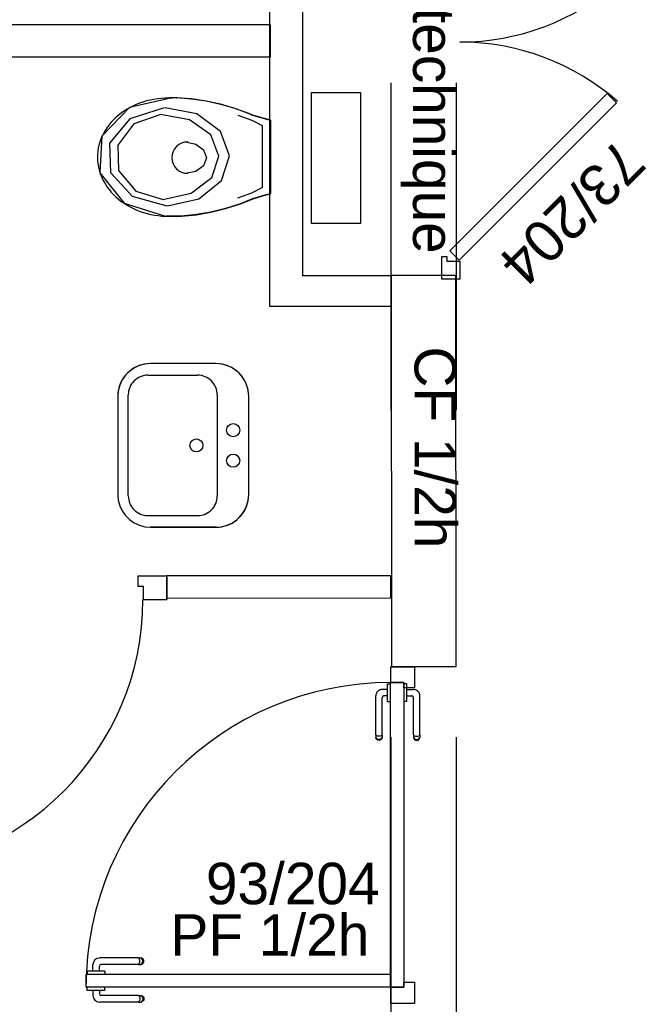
# Model space of a CAD drawing. Header units: millimetres. Extents: x -15 to 127, y -65 to 67.
# Tile 26 of 256: x 36.087 to 36.278, y -51.807 to -51.506. Entities that reach past the tile are written whole.
import ezdxf

# ---------------------------------------------------------------- set-up
doc = ezdxf.new("R2010")
doc.units = ezdxf.units.MM
doc.header["$MEASUREMENT"] = 0
doc.linetypes.add('PC_DASH_2', pattern=[0.125, 0.055556, -0.069444])
doc.linetypes.add('PC_DASH_3', pattern=[0.055556, 0.027778, -0.027778])
doc.layers.add('Calque 5', color=7, linetype='Continuous')
doc.styles.get("Standard").update_dxf_attribs({"font": 'BKANT.TTF'})

# ---------------------------------------------------------------- blocks, each defined once
blk = doc.blocks.new('PD_26665')
at = {"layer": 'Calque 5', "color": 0}
for points in [[(12.4818, -37.67892), (12.47897, -37.67609), (12.43089, -37.72417), (12.43371, -37.727), (12.4818, -37.67892)], [(12.43393, -37.73286), (12.42843, -37.73286), (12.42843, -37.72586), (12.42993, -37.72586), (12.42993, -37.72736), (12.43393, -37.72736), (12.43393, -37.73286)]]:
    blk.add_lwpolyline(points, dxfattribs=at)
blk.add_arc((12.43393, -37.73336), 0.073, 48.6519, 90, dxfattribs=at)
blk = doc.blocks.new('PD_26666')
at = {"layer": 'Calque 5', "color": 0}
for points in [[(12.43393, -37.58786), (12.42843, -37.58786), (12.42843, -37.59486), (12.42993, -37.59486), (12.42993, -37.59336), (12.43393, -37.59336), (12.43393, -37.58786)], [(12.4818, -37.64181), (12.47897, -37.64464), (12.43089, -37.59656), (12.43371, -37.59373), (12.4818, -37.64181)]]:
    blk.add_lwpolyline(points, dxfattribs=at)
blk.add_arc((12.43393, -37.58736), 0.073, 270, 311.3481, dxfattribs=at)
blk = doc.blocks.new('PD_26664')
at = {"layer": 'Calque 5'}
for name in ['PD_26666', 'PD_26665']:
    blk.add_blockref(name, (0, 0), dxfattribs=at)
blk = doc.blocks.new('PD_26847')
at = {"layer": 'Calque 5', "color": 0}
for p, q in [((12.3201, -37.94926), (12.3201, -37.94925)), ((12.3201, -37.95025), (12.3201, -37.94926)), ((12.3255, -37.94926), (12.3255, -37.94925)), ((12.3255, -37.95025), (12.3255, -37.94926)), ((12.3201, -37.95026), (12.3201, -37.95025)), ((12.32026, -37.95026), (12.3201, -37.95026)), ((12.32073, -37.95026), (12.32026, -37.95026)), ((12.32145, -37.95026), (12.32073, -37.95026)), ((12.32233, -37.95026), (12.32145, -37.95026)), ((12.32181, -37.95026), (12.32181, -37.95178)), ((12.32327, -37.95026), (12.32233, -37.95026)), ((12.32415, -37.95026), (12.32327, -37.95026)), ((12.32379, -37.95026), (12.32379, -37.95131)), ((12.32487, -37.95026), (12.32415, -37.95026)), ((12.33571, -37.95181), (12.32429, -37.95181)), ((12.32534, -37.95026), (12.32487, -37.95026)), ((12.3255, -37.95026), (12.32534, -37.95026)), ((12.3255, -37.95026), (12.3255, -37.95025)), ((12.33571, -37.95181), (12.33633, -37.95181)), ((12.33588, -37.95193), (12.33602, -37.95215)), ((12.33602, -37.95215), (12.33611, -37.95245)), ((12.33611, -37.95245), (12.33614, -37.95279)), ((12.33614, -37.95279), (12.33611, -37.95313)), ((12.33633, -37.95181), (12.33655, -37.95181)), ((12.33655, -37.95181), (12.33688, -37.95193)), ((12.33662, -37.95193), (12.33686, -37.95215)), ((12.33686, -37.95215), (12.33702, -37.95245)), ((12.33688, -37.95193), (12.33714, -37.95215)), ((12.33702, -37.95245), (12.33707, -37.95279)), ((12.33707, -37.95279), (12.33702, -37.95313)), ((12.33714, -37.95215), (12.33732, -37.95245)), ((12.33732, -37.95245), (12.33738, -37.95279)), ((12.33738, -37.95279), (12.33732, -37.95313)), ((12.33571, -37.95378), (12.32382, -37.95378)), ((12.33571, -37.95378), (12.33633, -37.95378)), ((12.33602, -37.95344), (12.33588, -37.95366)), ((12.33611, -37.95313), (12.33602, -37.95344)), ((12.33633, -37.95378), (12.33655, -37.95378)), ((12.33688, -37.95366), (12.33655, -37.95378)), ((12.33686, -37.95344), (12.33662, -37.95366)), ((12.33702, -37.95313), (12.33686, -37.95344)), ((12.33714, -37.95344), (12.33688, -37.95366)), ((12.33732, -37.95313), (12.33714, -37.95344))]:
    blk.add_line(p, q, dxfattribs=at)
for centre, radius in [((12.32382, -37.95178), 0.002), ((12.32429, -37.95131), 0.000501)]:
    blk.add_arc(centre, radius, 180, 270, dxfattribs=at)
blk = doc.blocks.new('PD_26848')
at = {"layer": 'Calque 5', "color": 0}
for p, q in [((12.33571, -37.94031), (12.32382, -37.94031)), ((12.33571, -37.94031), (12.33633, -37.94031)), ((12.33602, -37.94066), (12.33588, -37.94043)), ((12.33611, -37.94096), (12.33602, -37.94066)), ((12.33633, -37.94031), (12.33655, -37.94031)), ((12.33688, -37.94043), (12.33655, -37.94031)), ((12.33686, -37.94066), (12.33662, -37.94043)), ((12.33702, -37.94096), (12.33686, -37.94066)), ((12.33714, -37.94066), (12.33688, -37.94043)), ((12.33732, -37.94096), (12.33714, -37.94066)), ((12.32181, -37.94435), (12.32181, -37.94232)), ((12.32379, -37.94435), (12.32379, -37.94279)), ((12.33571, -37.94229), (12.32429, -37.94229)), ((12.33571, -37.94229), (12.33633, -37.94229)), ((12.33588, -37.94217), (12.33602, -37.94194)), ((12.33602, -37.94194), (12.33611, -37.94164)), ((12.33614, -37.9413), (12.33611, -37.94096)), ((12.33611, -37.94164), (12.33614, -37.9413)), ((12.33633, -37.94229), (12.33655, -37.94229)), ((12.33655, -37.94229), (12.33688, -37.94217)), ((12.33662, -37.94217), (12.33686, -37.94194)), ((12.33686, -37.94194), (12.33702, -37.94164)), ((12.33688, -37.94217), (12.33714, -37.94194)), ((12.33707, -37.9413), (12.33702, -37.94096)), ((12.33702, -37.94164), (12.33707, -37.9413)), ((12.33714, -37.94194), (12.33732, -37.94164)), ((12.33738, -37.9413), (12.33732, -37.94096)), ((12.33732, -37.94164), (12.33738, -37.9413)), ((12.32026, -37.94435), (12.3201, -37.94435)), ((12.3201, -37.94435), (12.3201, -37.94436)), ((12.3201, -37.94436), (12.3201, -37.94534)), ((12.3201, -37.94534), (12.3201, -37.94535)), ((12.32073, -37.94435), (12.32026, -37.94435)), ((12.32145, -37.94435), (12.32073, -37.94435)), ((12.32233, -37.94435), (12.32145, -37.94435)), ((12.32327, -37.94435), (12.32233, -37.94435)), ((12.32415, -37.94435), (12.32327, -37.94435)), ((12.32487, -37.94435), (12.32415, -37.94435)), ((12.32534, -37.94435), (12.32487, -37.94435)), ((12.3255, -37.94435), (12.32534, -37.94435)), ((12.3255, -37.94435), (12.3255, -37.94436)), ((12.3255, -37.94436), (12.3255, -37.94534)), ((12.3255, -37.94534), (12.3255, -37.94535))]:
    blk.add_line(p, q, dxfattribs=at)
for centre, radius in [((12.32382, -37.94232), 0.002), ((12.32429, -37.94279), 0.000501)]:
    blk.add_arc(centre, radius, 90, 180, dxfattribs=at)
blk = doc.blocks.new('PD_26846')
at = {"layer": 'Calque 5'}
for name in ['PD_26848', 'PD_26847']:
    blk.add_blockref(name, (0, 0), dxfattribs=at)
blk = doc.blocks.new('PD_26851')
at = {"layer": 'Calque 5', "color": 0, "linetype": 'PC_DASH_3'}
for p, q in [((12.41178, -37.85668), (12.41178, -37.85651)), ((12.41178, -37.85651), (12.41179, -37.85651)), ((12.41179, -37.85651), (12.41277, -37.85651)), ((12.41277, -37.85651), (12.41278, -37.85651)), ((12.41178, -37.85823), (12.41026, -37.85823)), ((12.41178, -37.85714), (12.41178, -37.85668)), ((12.41178, -37.85786), (12.41178, -37.85714)), ((12.41178, -37.85875), (12.41178, -37.85786)), ((12.41178, -37.85969), (12.41178, -37.85875)), ((12.40826, -37.87213), (12.40826, -37.86023)), ((12.41023, -37.87213), (12.41023, -37.8607)), ((12.41178, -37.8602), (12.41073, -37.8602)), ((12.41178, -37.86057), (12.41178, -37.85969)), ((12.41178, -37.86129), (12.41178, -37.86057)), ((12.41178, -37.86176), (12.41178, -37.86129)), ((12.41178, -37.86192), (12.41178, -37.86176)), ((12.41178, -37.86192), (12.41179, -37.86192)), ((12.41179, -37.86192), (12.41277, -37.86192)), ((12.41277, -37.86192), (12.41278, -37.86192)), ((12.40826, -37.87213), (12.40826, -37.87275)), ((12.40826, -37.87275), (12.40826, -37.87297)), ((12.40838, -37.87329), (12.40826, -37.87297)), ((12.4086, -37.87244), (12.40838, -37.8723)), ((12.4086, -37.87328), (12.40838, -37.87304)), ((12.4086, -37.87356), (12.40838, -37.87329)), ((12.4089, -37.87253), (12.4086, -37.87244)), ((12.4089, -37.87343), (12.4086, -37.87328)), ((12.4089, -37.87373), (12.4086, -37.87356)), ((12.40925, -37.87256), (12.4089, -37.87253)), ((12.40925, -37.87349), (12.4089, -37.87343)), ((12.40925, -37.87379), (12.4089, -37.87373)), ((12.40959, -37.87253), (12.40925, -37.87256)), ((12.40959, -37.87343), (12.40925, -37.87349)), ((12.40959, -37.87373), (12.40925, -37.87379)), ((12.40989, -37.87244), (12.40959, -37.87253)), ((12.40989, -37.87328), (12.40959, -37.87343)), ((12.40989, -37.87356), (12.40959, -37.87373)), ((12.41011, -37.8723), (12.40989, -37.87244)), ((12.41011, -37.87304), (12.40989, -37.87328)), ((12.41011, -37.87329), (12.40989, -37.87356)), ((12.41023, -37.87297), (12.41011, -37.87329)), ((12.41023, -37.87213), (12.41023, -37.87275)), ((12.41023, -37.87275), (12.41023, -37.87297))]:
    blk.add_line(p, q, dxfattribs=at)
for centre, radius in [((12.41026, -37.86023), 0.002), ((12.41073, -37.8607), 0.000501)]:
    blk.add_arc(centre, radius, 90, 180, dxfattribs=at)
blk = doc.blocks.new('PD_26852')
at = {"layer": 'Calque 5', "color": 0, "linetype": 'PC_DASH_3'}
for p, q in [((12.4167, -37.85651), (12.41669, -37.85651)), ((12.41768, -37.85651), (12.4167, -37.85651)), ((12.41769, -37.85651), (12.41768, -37.85651)), ((12.41769, -37.85668), (12.41769, -37.85651)), ((12.41769, -37.85714), (12.41769, -37.85668)), ((12.41769, -37.85786), (12.41769, -37.85714)), ((12.41769, -37.85875), (12.41769, -37.85786)), ((12.41769, -37.85823), (12.41972, -37.85823)), ((12.41769, -37.85969), (12.41769, -37.85875)), ((12.4167, -37.86192), (12.41669, -37.86192)), ((12.41768, -37.86192), (12.4167, -37.86192)), ((12.41769, -37.86192), (12.41768, -37.86192)), ((12.41769, -37.86057), (12.41769, -37.85969)), ((12.41769, -37.8602), (12.41925, -37.8602)), ((12.41769, -37.86129), (12.41769, -37.86057)), ((12.41769, -37.86176), (12.41769, -37.86129)), ((12.41769, -37.86192), (12.41769, -37.86176)), ((12.41975, -37.87213), (12.41975, -37.8607)), ((12.42173, -37.87213), (12.42173, -37.86023)), ((12.41975, -37.87213), (12.41975, -37.87275)), ((12.41975, -37.87275), (12.41975, -37.87297)), ((12.41975, -37.87297), (12.41987, -37.87329)), ((12.41987, -37.8723), (12.4201, -37.87244)), ((12.41987, -37.87304), (12.4201, -37.87328)), ((12.41987, -37.87329), (12.4201, -37.87356)), ((12.4201, -37.87244), (12.4204, -37.87253)), ((12.4201, -37.87328), (12.4204, -37.87343)), ((12.4201, -37.87356), (12.4204, -37.87373)), ((12.4204, -37.87253), (12.42074, -37.87256)), ((12.4204, -37.87343), (12.42074, -37.87349)), ((12.4204, -37.87373), (12.42074, -37.87379)), ((12.42074, -37.87256), (12.42108, -37.87253)), ((12.42074, -37.87349), (12.42108, -37.87343)), ((12.42074, -37.87379), (12.42108, -37.87373)), ((12.42108, -37.87253), (12.42138, -37.87244)), ((12.42108, -37.87343), (12.42138, -37.87328)), ((12.42108, -37.87373), (12.42138, -37.87356)), ((12.42138, -37.87244), (12.42161, -37.8723)), ((12.42138, -37.87328), (12.42161, -37.87304)), ((12.42138, -37.87356), (12.42161, -37.87329)), ((12.42161, -37.87329), (12.42173, -37.87297)), ((12.42173, -37.87213), (12.42173, -37.87275)), ((12.42173, -37.87275), (12.42173, -37.87297))]:
    blk.add_line(p, q, dxfattribs=at)
for centre, radius in [((12.41972, -37.86023), 0.002), ((12.41925, -37.8607), 0.000501)]:
    blk.add_arc(centre, radius, 0, 90, dxfattribs=at)
blk = doc.blocks.new('PD_26850')
at = {"layer": 'Calque 5'}
for name in ['PD_26851', 'PD_26852']:
    blk.add_blockref(name, (0, 0), dxfattribs=at)
blk = doc.blocks.new('PD_26849')
at = {"layer": 'Calque 5', "color": 0, "linetype": 'PC_DASH_3'}
blk.add_lwpolyline([(12.41279, -37.85611), (12.41679, -37.85611), (12.41679, -37.94924), (12.41279, -37.94924), (12.41279, -37.85611)], dxfattribs=at)
at = {"layer": 'Calque 5'}
blk.add_blockref('PD_26850', (0, 0), dxfattribs=at)
blk = doc.blocks.new('PD_26845')
at = {"layer": 'Calque 5', "color": 0}
for points in [[(12.42003, -37.85127), (12.42003, -37.85772), (12.41683, -37.85772), (12.41683, -37.85613), (12.41282, -37.85613), (12.41282, -37.85127), (12.42003, -37.85127)], [(12.3197, -37.94925), (12.3197, -37.94525), (12.41282, -37.94525), (12.41282, -37.94925), (12.3197, -37.94925)], [(12.41683, -37.94925), (12.41683, -37.94766), (12.42003, -37.94766), (12.42003, -37.95426), (12.41282, -37.95426), (12.41282, -37.94925), (12.41683, -37.94925)]]:
    blk.add_lwpolyline(points, dxfattribs=at)
blk.add_arc((12.41282, -37.94925), 0.09313, 90, 180, dxfattribs=at)
at = {"layer": 'Calque 5'}
for name in ['PD_26849', 'PD_26846']:
    blk.add_blockref(name, (0, 0), dxfattribs=at)
blk = doc.blocks.new('PD_27039')
at = {"layer": 'Calque 5', "color": 0}
for p, q in [((12.35941, -37.75864), (12.33941, -37.75864)), ((12.33861, -37.76219), (12.35381, -37.76219)), ((12.32941, -37.76864), (12.32942, -37.79864)), ((12.33262, -37.79909), (12.33261, -37.76819)), ((12.35981, -37.76819), (12.35982, -37.79909)), ((12.36942, -37.79863), (12.36941, -37.76863)), ((12.33862, -37.80509), (12.35382, -37.80509)), ((12.35942, -37.80864), (12.33942, -37.80864))]:
    blk.add_line(p, q, dxfattribs=at)
blk.add_lwpolyline([(12.35941, -37.75864), (12.33941, -37.75864), (12.33768, -37.75879), (12.33599, -37.75924), (12.33441, -37.75998), (12.33298, -37.76098), (12.33175, -37.76221), (12.33075, -37.76364), (12.33002, -37.76522), (12.32957, -37.76691), (12.32941, -37.76864), (12.32941, -37.76864), (12.32942, -37.79864), (12.32957, -37.80038), (12.33002, -37.80206), (12.33076, -37.80364), (12.33176, -37.80507), (12.33299, -37.8063), (12.33442, -37.8073), (12.336, -37.80804), (12.33769, -37.80849), (12.33942, -37.80864), (12.33942, -37.80864), (12.35942, -37.80864), (12.36116, -37.80848), (12.36284, -37.80803), (12.36442, -37.8073), (12.36585, -37.8063), (12.36708, -37.80506), (12.36808, -37.80364), (12.36882, -37.80206), (12.36927, -37.80037), (12.36942, -37.79863), (12.36942, -37.79863), (12.36941, -37.76863), (12.36926, -37.7669), (12.36881, -37.76522), (12.36807, -37.76364), (12.36707, -37.76221), (12.36584, -37.76098), (12.36441, -37.75998), (12.36283, -37.75924), (12.36115, -37.75879), (12.35941, -37.75864), (12.35941, -37.75864)], dxfattribs=at)
for centre in [(12.36466, -37.77897), (12.35342, -37.78364), (12.36466, -37.7883)]:
    blk.add_circle(centre, 0.002, dxfattribs=at)
for centre, radius, start, end in [((12.33941, -37.76864), 0.01, 90.0111, 180.0114), ((12.35941, -37.76864), 0.01, 0.0111, 90.0114), ((12.33861, -37.76819), 0.006, 90.0111, 180.0114), ((12.35381, -37.76819), 0.006, 0.0111, 90.0114), ((12.33862, -37.79909), 0.006, 180.0106, 270.0108), ((12.35382, -37.79909), 0.006, 270.0111, 0.0114), ((12.35942, -37.79864), 0.01, 270.0111, 0.0114)]:
    blk.add_arc(centre, radius, start, end, dxfattribs=at)
blk = doc.blocks.new('PD_27040')
at = {"layer": 'Calque 5', "color": 0}
for p, q in [((12.34753, -37.67736), (12.34519, -37.67736)), ((12.3761, -37.68426), (12.3761, -37.70658)), ((12.37352, -37.68584), (12.37352, -37.70489)), ((12.3472, -37.71356), (12.34419, -37.71356))]:
    blk.add_line(p, q, dxfattribs=at)
for points in [[(12.37606, -37.68431), (12.37169, -37.68309), (12.37039, -37.68267), (12.37058, -37.68271), (12.36942, -37.68222), (12.36517, -37.68064), (12.36081, -37.67937), (12.35638, -37.67839), (12.3519, -37.67773), (12.34737, -37.67739), (12.34753, -37.6774), (12.34519, -37.6774), (12.34599, -37.67748), (12.34492, -37.67746), (12.34378, -37.67749), (12.34264, -37.67757), (12.34151, -37.67769), (12.34038, -37.67787), (12.33927, -37.6781), (12.33818, -37.67837), (12.3371, -37.67869), (12.33605, -37.67906), (12.33502, -37.67947), (12.33401, -37.67992), (12.33304, -37.68042), (12.3321, -37.68096), (12.3312, -37.68154), (12.33033, -37.68216), (12.32951, -37.68282), (12.32872, -37.68351), (12.32798, -37.68423), (12.32729, -37.68498), (12.32665, -37.68577), (12.32606, -37.68658), (12.32552, -37.68741), (12.32503, -37.68827), (12.3246, -37.68914), (12.32422, -37.69004), (12.3239, -37.69095), (12.32364, -37.69187), (12.32343, -37.6928), (12.32329, -37.69374), (12.32321, -37.69468), (12.32318, -37.69563), (12.32322, -37.69658), (12.32331, -37.69752), (12.32347, -37.69846), (12.32368, -37.69939), (12.32395, -37.70031), (12.32428, -37.70122), (12.32467, -37.70211), (12.32511, -37.70298), (12.32561, -37.70383), (12.32616, -37.70466), (12.32676, -37.70547), (12.32742, -37.70624), (12.32812, -37.70699), (12.32886, -37.70771), (12.32965, -37.70839), (12.33049, -37.70904), (12.33136, -37.70965), (12.33227, -37.71023), (12.33322, -37.71076), (12.3342, -37.71125), (12.3352, -37.7117), (12.33624, -37.7121), (12.3373, -37.71246), (12.33838, -37.71277), (12.33947, -37.71304), (12.34059, -37.71325), (12.34171, -37.71342), (12.34285, -37.71354), (12.34399, -37.71361), (12.34419, -37.7136), (12.3472, -37.7136), (12.34737, -37.71366), (12.3489, -37.71357), (12.35341, -37.71312), (12.35788, -37.71236), (12.36229, -37.71128), (12.36661, -37.7099), (12.37082, -37.70823), (12.37039, -37.70836), (12.37473, -37.70705), (12.37606, -37.70672), (12.3761, -37.70663), (12.3761, -37.68431)], [(12.34599, -37.67743), (12.33299, -37.6804), (12.32458, -37.68913), (12.32396, -37.70028), (12.33137, -37.70961), (12.34399, -37.71356)], [(12.34737, -37.67734), (12.3519, -37.67769), (12.35638, -37.67835), (12.36081, -37.67932), (12.36517, -37.6806), (12.36942, -37.68217), (12.37058, -37.68267)], [(12.34353, -37.68046), (12.3331, -37.6838), (12.32691, -37.69127), (12.32717, -37.70021), (12.33379, -37.70745), (12.3444, -37.7104)], [(12.34461, -37.7104), (12.35421, -37.70825), (12.36114, -37.70266), (12.36354, -37.69514), (12.36076, -37.68769), (12.35356, -37.68232), (12.34386, -37.68046)], [(12.34256, -37.68245), (12.33434, -37.68535), (12.32946, -37.69184), (12.32967, -37.69961), (12.33488, -37.70589), (12.34325, -37.70845)], [(12.34318, -37.70845), (12.35188, -37.70659), (12.35816, -37.70174), (12.36033, -37.6952), (12.35781, -37.68874), (12.35129, -37.68408), (12.3425, -37.68246)], [(12.36611, -37.68271), (12.37039, -37.6842), (12.37352, -37.68584)], [(12.37606, -37.68426), (12.37169, -37.68304), (12.37039, -37.68262)], [(12.35006, -37.69087), (12.35328, -37.69152), (12.35563, -37.69329), (12.35649, -37.69571), (12.35563, -37.69814), (12.35328, -37.69991), (12.35006, -37.70056)], [(12.36611, -37.70797), (12.37039, -37.70648), (12.37352, -37.70484)], [(12.37082, -37.70818), (12.36661, -37.70986), (12.36229, -37.71123), (12.35788, -37.71231), (12.35341, -37.71308), (12.3489, -37.71353), (12.34737, -37.71361)], [(12.37039, -37.70831), (12.37473, -37.707), (12.37606, -37.70667)]]:
    blk.add_lwpolyline(points, dxfattribs=at)
blk.add_arc((12.35079, -37.69571), 0.00484, 90, 270, dxfattribs=at)
blk = doc.blocks.new('PD_27045')
at = {"layer": 'Calque 5', "color": 0}
for p, q in [((12.33564, -37.82352), (12.34444, -37.82352)), ((12.34444, -37.82352), (12.34444, -37.83073)), ((12.33723, -37.83073), (12.34444, -37.83073))]:
    blk.add_line(p, q, dxfattribs=at)
blk.add_lwpolyline([(12.33723, -37.83073), (12.33723, -37.82673), (12.33564, -37.82673), (12.33564, -37.82352), (12.33723, -37.82352)], dxfattribs=at)
blk = doc.blocks.new('PD_27046')
at = {"layer": 'Calque 5', "color": 0}
for points in [[(12.25811, -37.8308), (12.2541, -37.8308), (12.2541, -37.83615), (12.25811, -37.83615), (12.25811, -37.8308)], [(12.25811, -37.90844), (12.2541, -37.90844), (12.2541, -37.9138), (12.25811, -37.9138), (12.25811, -37.90844)]]:
    blk.add_lwpolyline(points, dxfattribs=at)
blk = doc.blocks.new('PD_27044')
at = {"layer": 'Calque 5', "color": 0}
blk.add_line((12.24909, -37.82352), (12.24909, -37.83073), dxfattribs=at)
for points in [[(12.2541, -37.82673), (12.25569, -37.82673), (12.25569, -37.82352), (12.24909, -37.82352), (12.24909, -37.83073), (12.2541, -37.83073), (12.2541, -37.82673)], [(12.2541, -37.91384), (12.25811, -37.91384), (12.25811, -37.83073), (12.2541, -37.83073), (12.2541, -37.91384)]]:
    blk.add_lwpolyline(points, dxfattribs=at)
blk.add_arc((12.2541, -37.83073), 0.083, 270, 0, dxfattribs=at)
at = {"layer": 'Calque 5'}
for name in ['PD_27045', 'PD_27046']:
    blk.add_blockref(name, (0, 0), dxfattribs=at)
blk = doc.blocks.new('PD_28008')
at = {"layer": 'Calque 5', "color": 0}
for points in [[(12.4818, -37.67892), (12.47897, -37.67609), (12.43089, -37.72417), (12.43371, -37.727), (12.4818, -37.67892)], [(12.43393, -37.73286), (12.42843, -37.73286), (12.42843, -37.72586), (12.42993, -37.72586), (12.42993, -37.72736), (12.43393, -37.72736), (12.43393, -37.73286)]]:
    blk.add_lwpolyline(points, dxfattribs=at)
blk.add_arc((12.43393, -37.73336), 0.073, 48.6519, 90, dxfattribs=at)
blk = doc.blocks.new('PD_28009')
at = {"layer": 'Calque 5', "color": 0}
for points in [[(12.43393, -37.58786), (12.42843, -37.58786), (12.42843, -37.59486), (12.42993, -37.59486), (12.42993, -37.59336), (12.43393, -37.59336), (12.43393, -37.58786)], [(12.4818, -37.64181), (12.47897, -37.64464), (12.43089, -37.59656), (12.43371, -37.59373), (12.4818, -37.64181)]]:
    blk.add_lwpolyline(points, dxfattribs=at)
blk.add_arc((12.43393, -37.58736), 0.073, 270, 311.3481, dxfattribs=at)
blk = doc.blocks.new('PD_28007')
at = {"layer": 'Calque 5'}
for name in ['PD_28009', 'PD_28008']:
    blk.add_blockref(name, (0, 0), dxfattribs=at)
blk = doc.blocks.new('PD_28190')
at = {"layer": 'Calque 5', "color": 0}
for p, q in [((12.3201, -37.94926), (12.3201, -37.94925)), ((12.3201, -37.95025), (12.3201, -37.94926)), ((12.3255, -37.94926), (12.3255, -37.94925)), ((12.3255, -37.95025), (12.3255, -37.94926)), ((12.3201, -37.95026), (12.3201, -37.95025)), ((12.32026, -37.95026), (12.3201, -37.95026)), ((12.32073, -37.95026), (12.32026, -37.95026)), ((12.32145, -37.95026), (12.32073, -37.95026)), ((12.32233, -37.95026), (12.32145, -37.95026)), ((12.32181, -37.95026), (12.32181, -37.95178)), ((12.32327, -37.95026), (12.32233, -37.95026)), ((12.32415, -37.95026), (12.32327, -37.95026)), ((12.32379, -37.95026), (12.32379, -37.95131)), ((12.32487, -37.95026), (12.32415, -37.95026)), ((12.33571, -37.95181), (12.32429, -37.95181)), ((12.32534, -37.95026), (12.32487, -37.95026)), ((12.3255, -37.95026), (12.32534, -37.95026)), ((12.3255, -37.95026), (12.3255, -37.95025)), ((12.33571, -37.95181), (12.33633, -37.95181)), ((12.33588, -37.95193), (12.33602, -37.95215)), ((12.33602, -37.95215), (12.33611, -37.95245)), ((12.33611, -37.95245), (12.33614, -37.95279)), ((12.33614, -37.95279), (12.33611, -37.95313)), ((12.33633, -37.95181), (12.33655, -37.95181)), ((12.33655, -37.95181), (12.33688, -37.95193)), ((12.33662, -37.95193), (12.33686, -37.95215)), ((12.33686, -37.95215), (12.33702, -37.95245)), ((12.33688, -37.95193), (12.33714, -37.95215)), ((12.33702, -37.95245), (12.33707, -37.95279)), ((12.33707, -37.95279), (12.33702, -37.95313)), ((12.33714, -37.95215), (12.33732, -37.95245)), ((12.33732, -37.95245), (12.33738, -37.95279)), ((12.33738, -37.95279), (12.33732, -37.95313)), ((12.33571, -37.95378), (12.32382, -37.95378)), ((12.33571, -37.95378), (12.33633, -37.95378)), ((12.33602, -37.95344), (12.33588, -37.95366)), ((12.33611, -37.95313), (12.33602, -37.95344)), ((12.33633, -37.95378), (12.33655, -37.95378)), ((12.33688, -37.95366), (12.33655, -37.95378)), ((12.33686, -37.95344), (12.33662, -37.95366)), ((12.33702, -37.95313), (12.33686, -37.95344)), ((12.33714, -37.95344), (12.33688, -37.95366)), ((12.33732, -37.95313), (12.33714, -37.95344))]:
    blk.add_line(p, q, dxfattribs=at)
for centre, radius in [((12.32382, -37.95178), 0.002), ((12.32429, -37.95131), 0.000501)]:
    blk.add_arc(centre, radius, 180, 270, dxfattribs=at)
blk = doc.blocks.new('PD_28191')
at = {"layer": 'Calque 5', "color": 0}
for p, q in [((12.33571, -37.94031), (12.32382, -37.94031)), ((12.33571, -37.94031), (12.33633, -37.94031)), ((12.33602, -37.94066), (12.33588, -37.94043)), ((12.33611, -37.94096), (12.33602, -37.94066)), ((12.33633, -37.94031), (12.33655, -37.94031)), ((12.33688, -37.94043), (12.33655, -37.94031)), ((12.33686, -37.94066), (12.33662, -37.94043)), ((12.33702, -37.94096), (12.33686, -37.94066)), ((12.33714, -37.94066), (12.33688, -37.94043)), ((12.33732, -37.94096), (12.33714, -37.94066)), ((12.32181, -37.94435), (12.32181, -37.94232)), ((12.32379, -37.94435), (12.32379, -37.94279)), ((12.33571, -37.94229), (12.32429, -37.94229)), ((12.33571, -37.94229), (12.33633, -37.94229)), ((12.33588, -37.94217), (12.33602, -37.94194)), ((12.33602, -37.94194), (12.33611, -37.94164)), ((12.33614, -37.9413), (12.33611, -37.94096)), ((12.33611, -37.94164), (12.33614, -37.9413)), ((12.33633, -37.94229), (12.33655, -37.94229)), ((12.33655, -37.94229), (12.33688, -37.94217)), ((12.33662, -37.94217), (12.33686, -37.94194)), ((12.33686, -37.94194), (12.33702, -37.94164)), ((12.33688, -37.94217), (12.33714, -37.94194)), ((12.33707, -37.9413), (12.33702, -37.94096)), ((12.33702, -37.94164), (12.33707, -37.9413)), ((12.33714, -37.94194), (12.33732, -37.94164)), ((12.33738, -37.9413), (12.33732, -37.94096)), ((12.33732, -37.94164), (12.33738, -37.9413)), ((12.32026, -37.94435), (12.3201, -37.94435)), ((12.3201, -37.94435), (12.3201, -37.94436)), ((12.3201, -37.94436), (12.3201, -37.94534)), ((12.3201, -37.94534), (12.3201, -37.94535)), ((12.32073, -37.94435), (12.32026, -37.94435)), ((12.32145, -37.94435), (12.32073, -37.94435)), ((12.32233, -37.94435), (12.32145, -37.94435)), ((12.32327, -37.94435), (12.32233, -37.94435)), ((12.32415, -37.94435), (12.32327, -37.94435)), ((12.32487, -37.94435), (12.32415, -37.94435)), ((12.32534, -37.94435), (12.32487, -37.94435)), ((12.3255, -37.94435), (12.32534, -37.94435)), ((12.3255, -37.94435), (12.3255, -37.94436)), ((12.3255, -37.94436), (12.3255, -37.94534)), ((12.3255, -37.94534), (12.3255, -37.94535))]:
    blk.add_line(p, q, dxfattribs=at)
for centre, radius in [((12.32382, -37.94232), 0.002), ((12.32429, -37.94279), 0.000501)]:
    blk.add_arc(centre, radius, 90, 180, dxfattribs=at)
blk = doc.blocks.new('PD_28189')
at = {"layer": 'Calque 5'}
for name in ['PD_28191', 'PD_28190']:
    blk.add_blockref(name, (0, 0), dxfattribs=at)
blk = doc.blocks.new('PD_28194')
at = {"layer": 'Calque 5', "color": 0, "linetype": 'PC_DASH_3'}
for p, q in [((12.41178, -37.85668), (12.41178, -37.85651)), ((12.41178, -37.85651), (12.41179, -37.85651)), ((12.41179, -37.85651), (12.41277, -37.85651)), ((12.41277, -37.85651), (12.41278, -37.85651)), ((12.41178, -37.85823), (12.41026, -37.85823)), ((12.41178, -37.85714), (12.41178, -37.85668)), ((12.41178, -37.85786), (12.41178, -37.85714)), ((12.41178, -37.85875), (12.41178, -37.85786)), ((12.41178, -37.85969), (12.41178, -37.85875)), ((12.40826, -37.87213), (12.40826, -37.86023)), ((12.41023, -37.87213), (12.41023, -37.8607)), ((12.41178, -37.8602), (12.41073, -37.8602)), ((12.41178, -37.86057), (12.41178, -37.85969)), ((12.41178, -37.86129), (12.41178, -37.86057)), ((12.41178, -37.86176), (12.41178, -37.86129)), ((12.41178, -37.86192), (12.41178, -37.86176)), ((12.41178, -37.86192), (12.41179, -37.86192)), ((12.41179, -37.86192), (12.41277, -37.86192)), ((12.41277, -37.86192), (12.41278, -37.86192)), ((12.40826, -37.87213), (12.40826, -37.87275)), ((12.40826, -37.87275), (12.40826, -37.87297)), ((12.40838, -37.87329), (12.40826, -37.87297)), ((12.4086, -37.87244), (12.40838, -37.8723)), ((12.4086, -37.87328), (12.40838, -37.87304)), ((12.4086, -37.87356), (12.40838, -37.87329)), ((12.4089, -37.87253), (12.4086, -37.87244)), ((12.4089, -37.87343), (12.4086, -37.87328)), ((12.4089, -37.87373), (12.4086, -37.87356)), ((12.40925, -37.87256), (12.4089, -37.87253)), ((12.40925, -37.87349), (12.4089, -37.87343)), ((12.40925, -37.87379), (12.4089, -37.87373)), ((12.40959, -37.87253), (12.40925, -37.87256)), ((12.40959, -37.87343), (12.40925, -37.87349)), ((12.40959, -37.87373), (12.40925, -37.87379)), ((12.40989, -37.87244), (12.40959, -37.87253)), ((12.40989, -37.87328), (12.40959, -37.87343)), ((12.40989, -37.87356), (12.40959, -37.87373)), ((12.41011, -37.8723), (12.40989, -37.87244)), ((12.41011, -37.87304), (12.40989, -37.87328)), ((12.41011, -37.87329), (12.40989, -37.87356)), ((12.41023, -37.87297), (12.41011, -37.87329)), ((12.41023, -37.87213), (12.41023, -37.87275)), ((12.41023, -37.87275), (12.41023, -37.87297))]:
    blk.add_line(p, q, dxfattribs=at)
for centre, radius in [((12.41026, -37.86023), 0.002), ((12.41073, -37.8607), 0.000501)]:
    blk.add_arc(centre, radius, 90, 180, dxfattribs=at)
blk = doc.blocks.new('PD_28195')
at = {"layer": 'Calque 5', "color": 0, "linetype": 'PC_DASH_3'}
for p, q in [((12.4167, -37.85651), (12.41669, -37.85651)), ((12.41768, -37.85651), (12.4167, -37.85651)), ((12.41769, -37.85651), (12.41768, -37.85651)), ((12.41769, -37.85668), (12.41769, -37.85651)), ((12.41769, -37.85714), (12.41769, -37.85668)), ((12.41769, -37.85786), (12.41769, -37.85714)), ((12.41769, -37.85875), (12.41769, -37.85786)), ((12.41769, -37.85823), (12.41972, -37.85823)), ((12.41769, -37.85969), (12.41769, -37.85875)), ((12.4167, -37.86192), (12.41669, -37.86192)), ((12.41768, -37.86192), (12.4167, -37.86192)), ((12.41769, -37.86192), (12.41768, -37.86192)), ((12.41769, -37.86057), (12.41769, -37.85969)), ((12.41769, -37.8602), (12.41925, -37.8602)), ((12.41769, -37.86129), (12.41769, -37.86057)), ((12.41769, -37.86176), (12.41769, -37.86129)), ((12.41769, -37.86192), (12.41769, -37.86176)), ((12.41975, -37.87213), (12.41975, -37.8607)), ((12.42173, -37.87213), (12.42173, -37.86023)), ((12.41975, -37.87213), (12.41975, -37.87275)), ((12.41975, -37.87275), (12.41975, -37.87297)), ((12.41975, -37.87297), (12.41987, -37.87329)), ((12.41987, -37.8723), (12.4201, -37.87244)), ((12.41987, -37.87304), (12.4201, -37.87328)), ((12.41987, -37.87329), (12.4201, -37.87356)), ((12.4201, -37.87244), (12.4204, -37.87253)), ((12.4201, -37.87328), (12.4204, -37.87343)), ((12.4201, -37.87356), (12.4204, -37.87373)), ((12.4204, -37.87253), (12.42074, -37.87256)), ((12.4204, -37.87343), (12.42074, -37.87349)), ((12.4204, -37.87373), (12.42074, -37.87379)), ((12.42074, -37.87256), (12.42108, -37.87253)), ((12.42074, -37.87349), (12.42108, -37.87343)), ((12.42074, -37.87379), (12.42108, -37.87373)), ((12.42108, -37.87253), (12.42138, -37.87244)), ((12.42108, -37.87343), (12.42138, -37.87328)), ((12.42108, -37.87373), (12.42138, -37.87356)), ((12.42138, -37.87244), (12.42161, -37.8723)), ((12.42138, -37.87328), (12.42161, -37.87304)), ((12.42138, -37.87356), (12.42161, -37.87329)), ((12.42161, -37.87329), (12.42173, -37.87297)), ((12.42173, -37.87213), (12.42173, -37.87275)), ((12.42173, -37.87275), (12.42173, -37.87297))]:
    blk.add_line(p, q, dxfattribs=at)
for centre, radius in [((12.41972, -37.86023), 0.002), ((12.41925, -37.8607), 0.000501)]:
    blk.add_arc(centre, radius, 0, 90, dxfattribs=at)
blk = doc.blocks.new('PD_28193')
at = {"layer": 'Calque 5'}
for name in ['PD_28194', 'PD_28195']:
    blk.add_blockref(name, (0, 0), dxfattribs=at)
blk = doc.blocks.new('PD_28192')
at = {"layer": 'Calque 5', "color": 0, "linetype": 'PC_DASH_3'}
blk.add_lwpolyline([(12.41279, -37.85611), (12.41679, -37.85611), (12.41679, -37.94924), (12.41279, -37.94924), (12.41279, -37.85611)], dxfattribs=at)
at = {"layer": 'Calque 5'}
blk.add_blockref('PD_28193', (0, 0), dxfattribs=at)
blk = doc.blocks.new('PD_28188')
at = {"layer": 'Calque 5', "color": 0}
for points in [[(12.42003, -37.85127), (12.42003, -37.85772), (12.41683, -37.85772), (12.41683, -37.85613), (12.41282, -37.85613), (12.41282, -37.85127), (12.42003, -37.85127)], [(12.3197, -37.94925), (12.3197, -37.94525), (12.41282, -37.94525), (12.41282, -37.94925), (12.3197, -37.94925)], [(12.41683, -37.94925), (12.41683, -37.94766), (12.42003, -37.94766), (12.42003, -37.95426), (12.41282, -37.95426), (12.41282, -37.94925), (12.41683, -37.94925)]]:
    blk.add_lwpolyline(points, dxfattribs=at)
blk.add_arc((12.41282, -37.94925), 0.09313, 90, 180, dxfattribs=at)
at = {"layer": 'Calque 5'}
for name in ['PD_28192', 'PD_28189']:
    blk.add_blockref(name, (0, 0), dxfattribs=at)
blk = doc.blocks.new('PD_28382')
at = {"layer": 'Calque 5', "color": 0}
for p, q in [((12.35941, -37.75864), (12.33941, -37.75864)), ((12.33861, -37.76219), (12.35381, -37.76219)), ((12.32941, -37.76864), (12.32942, -37.79864)), ((12.33262, -37.79909), (12.33261, -37.76819)), ((12.35981, -37.76819), (12.35982, -37.79909)), ((12.36942, -37.79863), (12.36941, -37.76863)), ((12.33862, -37.80509), (12.35382, -37.80509)), ((12.35942, -37.80864), (12.33942, -37.80864))]:
    blk.add_line(p, q, dxfattribs=at)
blk.add_lwpolyline([(12.35941, -37.75864), (12.33941, -37.75864), (12.33768, -37.75879), (12.33599, -37.75924), (12.33441, -37.75998), (12.33298, -37.76098), (12.33175, -37.76221), (12.33075, -37.76364), (12.33002, -37.76522), (12.32957, -37.76691), (12.32941, -37.76864), (12.32941, -37.76864), (12.32942, -37.79864), (12.32957, -37.80038), (12.33002, -37.80206), (12.33076, -37.80364), (12.33176, -37.80507), (12.33299, -37.8063), (12.33442, -37.8073), (12.336, -37.80804), (12.33769, -37.80849), (12.33942, -37.80864), (12.33942, -37.80864), (12.35942, -37.80864), (12.36116, -37.80848), (12.36284, -37.80803), (12.36442, -37.8073), (12.36585, -37.8063), (12.36708, -37.80506), (12.36808, -37.80364), (12.36882, -37.80206), (12.36927, -37.80037), (12.36942, -37.79863), (12.36942, -37.79863), (12.36941, -37.76863), (12.36926, -37.7669), (12.36881, -37.76522), (12.36807, -37.76364), (12.36707, -37.76221), (12.36584, -37.76098), (12.36441, -37.75998), (12.36283, -37.75924), (12.36115, -37.75879), (12.35941, -37.75864), (12.35941, -37.75864)], dxfattribs=at)
for centre in [(12.36466, -37.77897), (12.35342, -37.78364), (12.36466, -37.7883)]:
    blk.add_circle(centre, 0.002, dxfattribs=at)
for centre, radius, start, end in [((12.33941, -37.76864), 0.01, 90.0111, 180.0114), ((12.35941, -37.76864), 0.01, 0.0111, 90.0114), ((12.33861, -37.76819), 0.006, 90.0111, 180.0114), ((12.35381, -37.76819), 0.006, 0.0111, 90.0114), ((12.33862, -37.79909), 0.006, 180.0106, 270.0108), ((12.35382, -37.79909), 0.006, 270.0111, 0.0114), ((12.35942, -37.79864), 0.01, 270.0111, 0.0114)]:
    blk.add_arc(centre, radius, start, end, dxfattribs=at)
blk = doc.blocks.new('PD_28383')
at = {"layer": 'Calque 5', "color": 0}
for p, q in [((12.34753, -37.67736), (12.34519, -37.67736)), ((12.3761, -37.68426), (12.3761, -37.70658)), ((12.37352, -37.68584), (12.37352, -37.70489)), ((12.3472, -37.71356), (12.34419, -37.71356))]:
    blk.add_line(p, q, dxfattribs=at)
for points in [[(12.37606, -37.68431), (12.37169, -37.68309), (12.37039, -37.68267), (12.37058, -37.68271), (12.36942, -37.68222), (12.36517, -37.68064), (12.36081, -37.67937), (12.35638, -37.67839), (12.3519, -37.67773), (12.34737, -37.67739), (12.34753, -37.6774), (12.34519, -37.6774), (12.34599, -37.67748), (12.34492, -37.67746), (12.34378, -37.67749), (12.34264, -37.67757), (12.34151, -37.67769), (12.34038, -37.67787), (12.33927, -37.6781), (12.33818, -37.67837), (12.3371, -37.67869), (12.33605, -37.67906), (12.33502, -37.67947), (12.33401, -37.67992), (12.33304, -37.68042), (12.3321, -37.68096), (12.3312, -37.68154), (12.33033, -37.68216), (12.32951, -37.68282), (12.32872, -37.68351), (12.32798, -37.68423), (12.32729, -37.68498), (12.32665, -37.68577), (12.32606, -37.68658), (12.32552, -37.68741), (12.32503, -37.68827), (12.3246, -37.68914), (12.32422, -37.69004), (12.3239, -37.69095), (12.32364, -37.69187), (12.32343, -37.6928), (12.32329, -37.69374), (12.32321, -37.69468), (12.32318, -37.69563), (12.32322, -37.69658), (12.32331, -37.69752), (12.32347, -37.69846), (12.32368, -37.69939), (12.32395, -37.70031), (12.32428, -37.70122), (12.32467, -37.70211), (12.32511, -37.70298), (12.32561, -37.70383), (12.32616, -37.70466), (12.32676, -37.70547), (12.32742, -37.70624), (12.32812, -37.70699), (12.32886, -37.70771), (12.32965, -37.70839), (12.33049, -37.70904), (12.33136, -37.70965), (12.33227, -37.71023), (12.33322, -37.71076), (12.3342, -37.71125), (12.3352, -37.7117), (12.33624, -37.7121), (12.3373, -37.71246), (12.33838, -37.71277), (12.33947, -37.71304), (12.34059, -37.71325), (12.34171, -37.71342), (12.34285, -37.71354), (12.34399, -37.71361), (12.34419, -37.7136), (12.3472, -37.7136), (12.34737, -37.71366), (12.3489, -37.71357), (12.35341, -37.71312), (12.35788, -37.71236), (12.36229, -37.71128), (12.36661, -37.7099), (12.37082, -37.70823), (12.37039, -37.70836), (12.37473, -37.70705), (12.37606, -37.70672), (12.3761, -37.70663), (12.3761, -37.68431)], [(12.34599, -37.67743), (12.33299, -37.6804), (12.32458, -37.68913), (12.32396, -37.70028), (12.33137, -37.70961), (12.34399, -37.71356)], [(12.34737, -37.67734), (12.3519, -37.67769), (12.35638, -37.67835), (12.36081, -37.67932), (12.36517, -37.6806), (12.36942, -37.68217), (12.37058, -37.68267)], [(12.34353, -37.68046), (12.3331, -37.6838), (12.32691, -37.69127), (12.32717, -37.70021), (12.33379, -37.70745), (12.3444, -37.7104)], [(12.34461, -37.7104), (12.35421, -37.70825), (12.36114, -37.70266), (12.36354, -37.69514), (12.36076, -37.68769), (12.35356, -37.68232), (12.34386, -37.68046)], [(12.34256, -37.68245), (12.33434, -37.68535), (12.32946, -37.69184), (12.32967, -37.69961), (12.33488, -37.70589), (12.34325, -37.70845)], [(12.34318, -37.70845), (12.35188, -37.70659), (12.35816, -37.70174), (12.36033, -37.6952), (12.35781, -37.68874), (12.35129, -37.68408), (12.3425, -37.68246)], [(12.36611, -37.68271), (12.37039, -37.6842), (12.37352, -37.68584)], [(12.37606, -37.68426), (12.37169, -37.68304), (12.37039, -37.68262)], [(12.35006, -37.69087), (12.35328, -37.69152), (12.35563, -37.69329), (12.35649, -37.69571), (12.35563, -37.69814), (12.35328, -37.69991), (12.35006, -37.70056)], [(12.36611, -37.70797), (12.37039, -37.70648), (12.37352, -37.70484)], [(12.37082, -37.70818), (12.36661, -37.70986), (12.36229, -37.71123), (12.35788, -37.71231), (12.35341, -37.71308), (12.3489, -37.71353), (12.34737, -37.71361)], [(12.37039, -37.70831), (12.37473, -37.707), (12.37606, -37.70667)]]:
    blk.add_lwpolyline(points, dxfattribs=at)
blk.add_arc((12.35079, -37.69571), 0.00484, 90, 270, dxfattribs=at)
blk = doc.blocks.new('PD_28388')
at = {"layer": 'Calque 5', "color": 0}
for p, q in [((12.33564, -37.82352), (12.34444, -37.82352)), ((12.34444, -37.82352), (12.34444, -37.83073)), ((12.33723, -37.83073), (12.34444, -37.83073))]:
    blk.add_line(p, q, dxfattribs=at)
blk.add_lwpolyline([(12.33723, -37.83073), (12.33723, -37.82673), (12.33564, -37.82673), (12.33564, -37.82352), (12.33723, -37.82352)], dxfattribs=at)
blk = doc.blocks.new('PD_28389')
at = {"layer": 'Calque 5', "color": 0}
for points in [[(12.25811, -37.8308), (12.2541, -37.8308), (12.2541, -37.83615), (12.25811, -37.83615), (12.25811, -37.8308)], [(12.25811, -37.90844), (12.2541, -37.90844), (12.2541, -37.9138), (12.25811, -37.9138), (12.25811, -37.90844)]]:
    blk.add_lwpolyline(points, dxfattribs=at)
blk = doc.blocks.new('PD_28387')
at = {"layer": 'Calque 5', "color": 0}
blk.add_line((12.24909, -37.82352), (12.24909, -37.83073), dxfattribs=at)
for points in [[(12.2541, -37.82673), (12.25569, -37.82673), (12.25569, -37.82352), (12.24909, -37.82352), (12.24909, -37.83073), (12.2541, -37.83073), (12.2541, -37.82673)], [(12.2541, -37.91384), (12.25811, -37.91384), (12.25811, -37.83073), (12.2541, -37.83073), (12.2541, -37.91384)]]:
    blk.add_lwpolyline(points, dxfattribs=at)
blk.add_arc((12.2541, -37.83073), 0.083, 270, 0, dxfattribs=at)
at = {"layer": 'Calque 5'}
for name in ['PD_28388', 'PD_28389']:
    blk.add_blockref(name, (0, 0), dxfattribs=at)

msp = doc.modelspace()

# ---------------------------------------------------------------- linework, layer by layer
at = {"layer": 'Calque 5', "color": 0, "linetype": 'PC_DASH_2'}
for p, q in [((36.2001, -53.02542), (36.2001, -50.37096)), ((36.2001, -53.02542), (36.2001, -50.37096)), ((36.2201, -53.02542), (36.2201, -50.37096)), ((36.2201, -53.02542), (36.2201, -50.37096))]:
    msp.add_line(p, q, dxfattribs=at)
at = {"layer": 'Calque 5', "color": 0}
for p, q in [((36.16306, -51.59376), (36.16306, -51.43218)), ((36.16306, -51.59376), (36.16306, -51.43218)), ((36.17303, -51.4415), (36.17303, -51.58437)), ((36.17303, -51.4415), (36.17303, -51.58437)), ((36.20016, -51.58436), (36.173, -51.58436)), ((36.20016, -51.58436), (36.173, -51.58436)), ((36.20016, -51.59376), (36.16306, -51.59376)), ((36.20016, -51.59376), (36.16306, -51.59376))]:
    msp.add_line(p, q, dxfattribs=at)
for points in [[(35.65873, -51.51756), (35.65873, -51.50756), (36.16311, -51.50756), (36.16311, -51.51756), (35.65873, -51.51756)], [(35.65873, -51.51756), (35.65873, -51.50756), (36.16311, -51.50756), (36.16311, -51.51756), (35.65873, -51.51756)], [(36.19078, -51.52834), (36.19078, -51.56834), (36.17578, -51.56834), (36.17578, -51.52834), (36.19078, -51.52834)], [(36.19078, -51.52834), (36.19078, -51.56834), (36.17578, -51.56834), (36.17578, -51.52834), (36.19078, -51.52834)], [(36.21996, -51.70375), (36.21989, -51.58428), (36.2005, -51.58429), (36.20014, -51.58429), (36.20021, -51.70376), (36.21996, -51.70375)], [(36.21996, -51.70375), (36.21989, -51.58428), (36.2005, -51.58429), (36.20014, -51.58429), (36.20021, -51.70376), (36.21996, -51.70375)], [(36.1316, -51.68296), (36.1316, -51.67596), (36.19992, -51.67593), (36.19992, -51.68293), (36.1316, -51.68296)], [(36.1316, -51.68296), (36.1316, -51.67596), (36.19992, -51.67593), (36.19992, -51.68293), (36.1316, -51.68296)]]:
    msp.add_lwpolyline(points, dxfattribs=at)
msp.add_point((36.16327, -51.54799), dxfattribs=at)
msp.add_point((36.16327, -51.54799), dxfattribs=at)

# ---------------------------------------------------------------- block references
at = {"layer": 'Calque 5'}
for name in ['PD_26664', 'PD_28007', 'PD_27040', 'PD_28383', 'PD_27039', 'PD_28382', 'PD_27044', 'PD_28387', 'PD_26845', 'PD_28188']:
    msp.add_blockref(name, (23.78716, -13.85257), dxfattribs=at)

# ---------------------------------------------------------------- texts
at = {"layer": 'Calque 5', "color": 0, "char_height": 0.012678, "attachment_point": 1}
for s, insert, width, rotation in [('{\\fArial|b0|i0|c0|p34;\\W0.98;gaine technique}', (36.21946, -51.45506), 0.1234722, 270), ('{\\fArial|b0|i0|c0|p34;\\W0.98;gaine technique}', (36.21946, -51.45506), 0.1234722, 270), ('{\\fArial|b0|i0|c0|p34;\\W0.98;73/204}', (36.27866, -51.55091), 0.0529167, 225), ('{\\fArial|b0|i0|c0|p34;\\W0.98;73/204}', (36.27866, -51.55091), 0.0529167, 225), ('{\\fArial|b0|i0|c0|p34;\\W0.98;CF 1/2h}', (36.21992, -51.60596), 0.0705556, 270), ('{\\fArial|b0|i0|c0|p34;\\W0.98;CF 1/2h}', (36.21992, -51.60596), 0.0705556, 270)]:
    msp.add_mtext(s, dxfattribs=dict(at, insert=insert, width=width, rotation=rotation))
for s, insert, width in [('{\\fArial|b0|i0|c0|p34;\\W0.98;93/204}', (36.14349, -51.76378), 0.0529167), ('{\\fArial|b0|i0|c0|p34;\\W0.98;93/204}', (36.14349, -51.76378), 0.0529167), ('{\\fArial|b0|i0|c0|p34;\\W0.98;PF 1/2h}', (36.13267, -51.77949), 0.0705556), ('{\\fArial|b0|i0|c0|p34;\\W0.98;PF 1/2h}', (36.13267, -51.77949), 0.0705556)]:
    msp.add_mtext(s, dxfattribs=dict(at, insert=insert, width=width))

doc.saveas('drawing.dxf')
